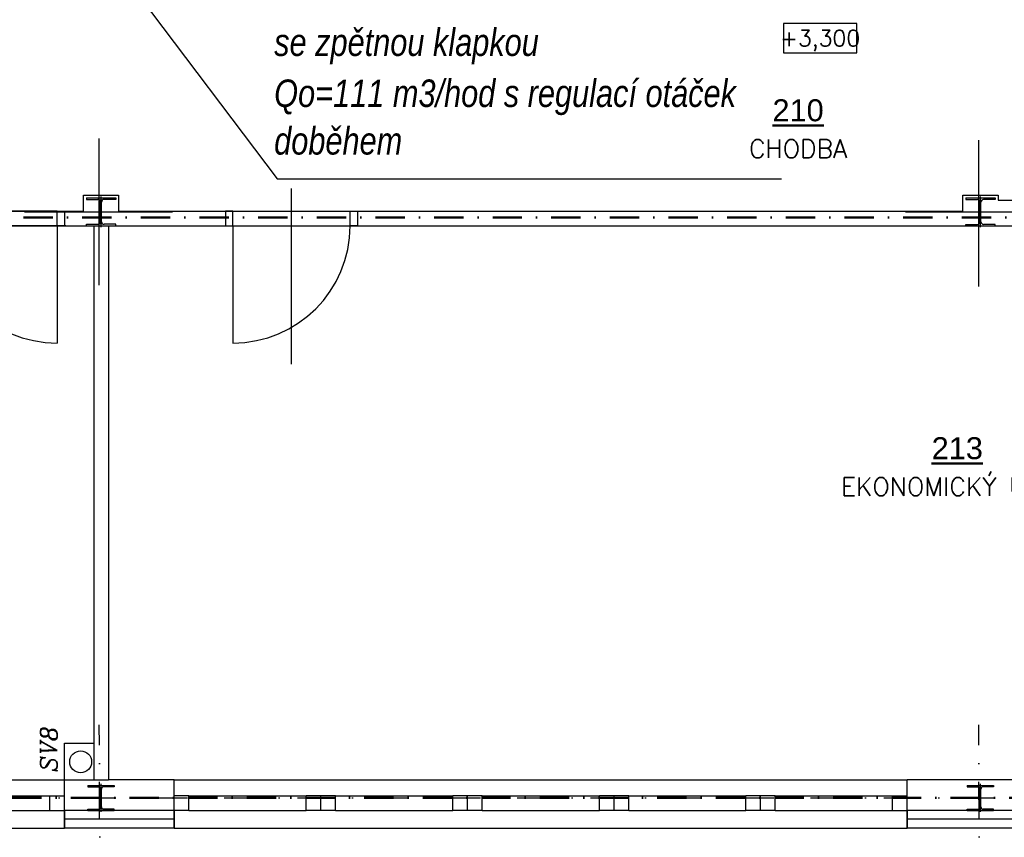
# Model space of a CAD drawing. Header units: millimetres. Extents: x 6435372 to 7248404, y 1559872 to 1886246.
# Tile 196 of 208: x 7108872 to 7115590, y 1711249 to 1716830. Entities that reach past the tile are written whole.
import ezdxf
from ezdxf.enums import TextEntityAlignment as Align

# ---------------------------------------------------------------- set-up
doc = ezdxf.new("R2010")
doc.units = ezdxf.units.MM
doc.linetypes.add('DASHDOT', pattern=[1, 0.5, -0.25, 0, -0.25])
doc.linetypes.add('ČERCHOVANÁ', pattern=[1, 0.5, -0.25, 0, -0.25])
for name, color, linetype, lineweight in [('CKPOPISM', 8, 'Continuous', 50), ('CKPOPISM_POPIS', 8, 'Continuous', 25), ('požární úseky', 21, 'ČERCHOVANÁ', 50)]:
    doc.layers.add(name, color=color, linetype=linetype, lineweight=lineweight)
doc.layers.add('matrice DPS', color=122, linetype='Continuous')
doc.layers.add('VZT_POPIS', color=7, linetype='Continuous')
doc.styles.add('ARIAL', font='arial.ttf')
doc.styles.add('INDRA', font='ariali.ttf')
doc.styles.add('KURZIVA', font='italic__.ttf')
doc.styles.get("Standard").update_dxf_attribs({"font": 'romans.shx'})
doc.linetypes.add('IZOLACE_POLYSTYREN_EXPANDOVANY', pattern='A,1,[224,CADKON.SHX,S=0.01,R=0,X=-0.5,Y=-1.74],-2', length=3)

# ---------------------------------------------------------------- blocks, each defined once
blk = doc.blocks.new('CK_S_EXT_HEAHEA180')
for p, q in [((-90, 85.5), (90, 85.5)), ((-90, 85.5), (-90, 76)), ((-90, 76), (-18, 76)), ((90, 76), (18, 76)), ((90, 85.5), (90, 76)), ((-3, -61), (-3, 61)), ((3, -61), (3, 61)), ((-90, -85.5), (-90, -76)), ((-90, -76), (-18, -76)), ((-90, -85.5), (90, -85.5)), ((90, -76), (18, -76)), ((90, -85.5), (90, -76))]:
    blk.add_line(p, q)
for centre, start, end in [((-18, 61), 0, 90), ((18, 61), 90, 180), ((-18, -61), 270, 0), ((18, -61), 180, 270)]:
    blk.add_arc(centre, 15, start, end)
blk = doc.blocks.new('CK_S_EXT_HEAHEA200')
for p, q in [((-100, 95), (100, 95)), ((-100, 95), (-100, 85)), ((-100, 85), (-21.25, 85)), ((100, 85), (21.25, 85)), ((100, 95), (100, 85)), ((-3.25, -67), (-3.25, 67)), ((3.25, -67), (3.25, 67)), ((-100, -95), (-100, -85)), ((-100, -85), (-21.25, -85)), ((-100, -95), (100, -95)), ((100, -85), (21.25, -85)), ((100, -95), (100, -85))]:
    blk.add_line(p, q)
for centre, start, end in [((-21.25, 67), 0, 90), ((21.25, 67), 90, 180), ((-21.25, -67), 270, 0), ((21.25, -67), 180, 270)]:
    blk.add_arc(centre, 18, start, end)
blk = doc.blocks.new('CKBL2010716103008', base_point=(98043, 13173))
blk = doc.blocks.new('CKBL2010716103034', base_point=(95404, 10634))
blk = doc.blocks.new('*U1023')
at = {"color": 0, "linetype": 'ByBlock', "lineweight": -2}
blk.add_lwpolyline([(-5, -2), (5, -2), (5, 2), (-5, 2), (-5, -2)], dxfattribs=at)

msp = doc.modelspace()

# ---------------------------------------------------------------- linework, layer by layer
at = {"layer": 'matrice DPS', "ltscale": 500}
for p, q in [((7109414.8, 1715018), (7109414.8, 1716018)), ((7115414.8, 1715007.7), (7115414.8, 1716007.7)), ((7110726.8, 1714478), (7110726.8, 1715678)), ((7109306.8, 1715523), (7109306.8, 1715633)), ((7109306.8, 1715633), (7109546.8, 1715633)), ((7109426.8, 1715413), (7109426.8, 1715623)), ((7109546.8, 1715633), (7109546.8, 1715523)), ((7115306.8, 1715523), (7115306.8, 1715632.7)), ((7115306.8, 1715632.7), (7115546.8, 1715632.7)), ((7115426.8, 1715413), (7115426.8, 1715623)), ((7115546.8, 1715632.7), (7115546.8, 1715598)), ((7115426.8, 1715598), (7115426.8, 1715523)), ((7115546.8, 1715598), (7117446.8, 1715598)), ((7108276.8, 1715523), (7109176.8, 1715523)), ((7109126.8, 1715523), (7108326.8, 1715523)), ((7108904.8, 1715518), (7109914.8, 1715518)), ((7109126.8, 1715423), (7109126.8, 1715523)), ((7109126.8, 1715523), (7109176.8, 1715523)), ((7109176.8, 1715523), (7109176.8, 1715423)), ((7109176.8, 1715523), (7109176.8, 1715423)), ((7109176.8, 1715523), (7109306.8, 1715523)), ((7109316.8, 1715518), (7109536.8, 1715518)), ((7109546.8, 1715523), (7110276.8, 1715523)), ((7110276.8, 1715523), (7110276.8, 1715423)), ((7110276.8, 1715523), (7111176.8, 1715523)), ((7110326.8, 1715523), (7110276.8, 1715523)), ((7110276.8, 1715523), (7110276.8, 1715423)), ((7110326.8, 1715523), (7111126.8, 1715523)), ((7110326.8, 1715423), (7110326.8, 1715523)), ((7111126.8, 1715423), (7111126.8, 1715523)), ((7111126.8, 1715523), (7111176.8, 1715523)), ((7111176.8, 1715523), (7111176.8, 1715423)), ((7111176.8, 1715523), (7112206.8, 1715523)), ((7111176.8, 1715523), (7111176.8, 1715423)), ((7112106.8, 1715523), (7112206.8, 1715523)), ((7112206.8, 1715523), (7115306.8, 1715523)), ((7114914.8, 1715518), (7115914.8, 1715518)), ((7115316.8, 1715518), (7115536.8, 1715518)), ((7108276.8, 1715423), (7109176.8, 1715423)), ((7109186.8, 1715423), (7108286.8, 1715423)), ((7109126.8, 1715423), (7108326.8, 1715423)), ((7109176.8, 1715423), (7109126.8, 1715423)), ((7109126.8, 1715423), (7109126.8, 1714623)), ((7109176.8, 1715423), (7109376.8, 1715423)), ((7109376.8, 1715423), (7109376.8, 1711892.5)), ((7109476.8, 1715423), (7110276.8, 1715423)), ((7109476.8, 1715423), (7109476.8, 1711642.5)), ((7110276.8, 1715423), (7111176.8, 1715423)), ((7110276.8, 1715423), (7110326.8, 1715423)), ((7110286.8, 1715423), (7111186.8, 1715423)), ((7110326.8, 1715423), (7111126.8, 1715423)), ((7110326.8, 1715423), (7110326.8, 1714623)), ((7111176.8, 1715423), (7111126.8, 1715423)), ((7111176.8, 1715423), (7117546.8, 1715423)), ((7109176.8, 1711642.5), (7109176.8, 1711892.5)), ((7109176.8, 1711892.5), (7109376.8, 1711892.5)), ((7109376.8, 1711892.5), (7109376.8, 1711642.5)), ((7105176.8, 1711642.5), (7109176.8, 1711642.5)), ((7109176.8, 1711312.5), (7109176.8, 1711642.5)), ((7109176.8, 1711642.5), (7109376.8, 1711642.5)), ((7109376.8, 1711642.5), (7109476.8, 1711642.5)), ((7109926.8, 1711642.5), (7109476.8, 1711642.5)), ((7109926.8, 1711642.5), (7114926.8, 1711642.5)), ((7109926.8, 1711312.5), (7109926.8, 1711642.5)), ((7115926.8, 1711642.5), (7114926.8, 1711642.5)), ((7114926.8, 1711312.5), (7114926.8, 1711642.5)), ((7115546.8, 1711642.5), (7115446.8, 1711642.5)), ((7109426.8, 1711422.5), (7109426.8, 1711613.5)), ((7115426.8, 1711422.5), (7115426.8, 1711613.5)), ((7108276.8, 1711532.5), (7109076.8, 1711532.5)), ((7109076.8, 1711532.5), (7109176.8, 1711532.5)), ((7109076.8, 1711432.5), (7109076.8, 1711532.5)), ((7109176.8, 1711432.5), (7109176.8, 1711532.5)), ((7109326.8, 1711518), (7109526.8, 1711518)), ((7110026.8, 1711532.5), (7109926.8, 1711532.5)), ((7109926.8, 1711432.5), (7109926.8, 1711532.5)), ((7110026.8, 1711532.5), (7110826.8, 1711532.5)), ((7110026.8, 1711432.5), (7110026.8, 1711532.5)), ((7110926.8, 1711532.5), (7110826.8, 1711532.5)), ((7110826.8, 1711432.5), (7110826.8, 1711532.5)), ((7110926.8, 1711432.5), (7110926.8, 1711532.5)), ((7111026.8, 1711532.5), (7110926.8, 1711532.5)), ((7111026.8, 1711532.5), (7111826.8, 1711532.5)), ((7111026.8, 1711432.5), (7111026.8, 1711532.5)), ((7111926.8, 1711532.5), (7111826.8, 1711532.5)), ((7111826.8, 1711432.5), (7111826.8, 1711532.5)), ((7111926.8, 1711432.5), (7111926.8, 1711532.5)), ((7112026.8, 1711532.5), (7111926.8, 1711532.5)), ((7112026.8, 1711532.5), (7112826.8, 1711532.5)), ((7112026.8, 1711432.5), (7112026.8, 1711532.5)), ((7112926.8, 1711532.5), (7112826.8, 1711532.5)), ((7112826.8, 1711432.5), (7112826.8, 1711532.5)), ((7112926.8, 1711432.5), (7112926.8, 1711532.5)), ((7113026.8, 1711532.5), (7112926.8, 1711532.5)), ((7113026.8, 1711532.5), (7113826.8, 1711532.5)), ((7113026.8, 1711432.5), (7113026.8, 1711532.5)), ((7113926.8, 1711532.5), (7113826.8, 1711532.5)), ((7113826.8, 1711432.5), (7113826.8, 1711532.5)), ((7113926.8, 1711432.5), (7113926.8, 1711532.5)), ((7114026.8, 1711532.5), (7113926.8, 1711532.5)), ((7114026.8, 1711532.5), (7114826.8, 1711532.5)), ((7114026.8, 1711432.5), (7114026.8, 1711532.5)), ((7114826.8, 1711432.5), (7114826.8, 1711532.5)), ((7114826.8, 1711532.5), (7114926.8, 1711532.5)), ((7114926.8, 1711432.5), (7114926.8, 1711532.5)), ((7115326.8, 1711518), (7115526.8, 1711518)), ((7108276.8, 1711432.5), (7109076.8, 1711432.5)), ((7109076.8, 1711432.5), (7109176.8, 1711432.5)), ((7109926.8, 1711432.5), (7109176.8, 1711432.5)), ((7109176.8, 1711432.5), (7109176.8, 1711312.5)), ((7110026.8, 1711432.5), (7109926.8, 1711432.5)), ((7109926.8, 1711432.5), (7109926.8, 1711312.5)), ((7110026.8, 1711432.5), (7110826.8, 1711432.5)), ((7110926.8, 1711432.5), (7110826.8, 1711432.5)), ((7111026.8, 1711432.5), (7110926.8, 1711432.5)), ((7111026.8, 1711432.5), (7111826.8, 1711432.5)), ((7111926.8, 1711432.5), (7111826.8, 1711432.5)), ((7112026.8, 1711432.5), (7111926.8, 1711432.5)), ((7112026.8, 1711432.5), (7112826.8, 1711432.5)), ((7112926.8, 1711432.5), (7112826.8, 1711432.5)), ((7113026.8, 1711432.5), (7112926.8, 1711432.5)), ((7113026.8, 1711432.5), (7113826.8, 1711432.5)), ((7113926.8, 1711432.5), (7113826.8, 1711432.5)), ((7114026.8, 1711432.5), (7113926.8, 1711432.5)), ((7114026.8, 1711432.5), (7114826.8, 1711432.5)), ((7114826.8, 1711432.5), (7114926.8, 1711432.5)), ((7115926.8, 1711432.5), (7114926.8, 1711432.5)), ((7114926.8, 1711432.5), (7114926.8, 1711312.5)), ((7105176.8, 1711312.5), (7109176.8, 1711312.5)), ((7109926.8, 1711312.5), (7109176.8, 1711312.5)), ((7109926.8, 1711312.5), (7114926.8, 1711312.5)), ((7115926.8, 1711312.5), (7114926.8, 1711312.5))]:
    msp.add_line(p, q, dxfattribs=at)
at = {"layer": 'matrice DPS', "linetype": 'Continuous', "ltscale": 500}
msp.add_line((7109376.8, 1715423), (7109476.8, 1715423), dxfattribs=at)
at = {"layer": 'matrice DPS', "linetype": 'DASHDOT', "ltscale": 500}
for p, q in [((7109427, 1708878.1), (7109414.8, 1712018)), ((7115427, 1708878.1), (7115414.8, 1712018)), ((7100764.5, 1711518), (7122426.8, 1711518))]:
    msp.add_line(p, q, dxfattribs=at)
at = {"layer": 'matrice DPS', "linetype": 'IZOLACE_POLYSTYREN_EXPANDOVANY', "ltscale": 500}
for points in [[(7109926.8, 1711372.5), (7109176.8, 1711372.5)], [(7115926.8, 1711372.5), (7114926.8, 1711372.5)]]:
    msp.add_lwpolyline(points, dxfattribs=at)
at = {"layer": 'matrice DPS', "ltscale": 500}
msp.add_circle((7109287.9, 1711764.6), 75, dxfattribs=at)
for centre, start, end in [((7109126.8, 1715423), 180, 270), ((7110326.8, 1715423), 270, 0)]:
    msp.add_arc(centre, 800, start, end, dxfattribs=at)
at = {"layer": 'požární úseky', "ltscale": 400}
for p, q in [((7108097.9, 1715479.4), (7117484.4, 1715479.4)), ((7121423.8, 1711518), (7104926.8, 1711518))]:
    msp.add_line(p, q, dxfattribs=at)
at = {"layer": 'VZT_POPIS', "ltscale": 400}
msp.add_line((7109351.7, 1717436), (7110629.1, 1715742.7), dxfattribs=at)
at = {"layer": 'VZT_POPIS'}
msp.add_line((7110629.1, 1715742.7), (7114070.4, 1715742.7), dxfattribs=at)

# ---------------------------------------------------------------- block references
at = {"layer": 'matrice DPS', "ltscale": 500}
ref = msp.add_blockref('*U1023', (7114332.8, 1716703.3), dxfattribs=dict(at, xscale=50, yscale=50, zscale=50))
ref.add_attrib('Výška', '+3,300', dxfattribs={"layer": '0', "color": 0, "linetype": 'ByBlock', "lineweight": -2, "height": 110}).set_placement((7114332.8, 1716703.3), align=Align.MIDDLE_CENTER)
ref = msp.add_blockref('CKBL2010716103008', (7114182.6, 1715886.4), dxfattribs=dict(at, xscale=0.5, yscale=0.5, zscale=0.5))
ref.add_attrib('JMENO', 'CHODBA', dxfattribs={"layer": 'CKPOPISM_POPIS', "height": 125}).set_placement((7114182.6, 1715886.4), align=Align.CENTER)
ref.add_attrib('CISLO', '%%U210', dxfattribs={"layer": 'CKPOPISM', "height": 150, "style": 'ARIAL'}).set_placement((7114182.6, 1716136.4), align=Align.CENTER)
for name, p in [('CK_S_EXT_HEAHEA200', (7109426.8, 1715518)), ('CK_S_EXT_HEAHEA200', (7115426.8, 1715517.7)), ('CK_S_EXT_HEAHEA180', (7109426.8, 1711518)), ('CK_S_EXT_HEAHEA180', (7115426.8, 1711518))]:
    msp.add_blockref(name, p, dxfattribs=at)
ref = msp.add_blockref('CKBL2010716103034', (7115268.7, 1713580.1), dxfattribs=dict(at, xscale=0.5, yscale=0.5, zscale=0.5))
ref.add_attrib('JMENO', 'EKONOMICKÝ ÚSEK', dxfattribs={"layer": 'CKPOPISM_POPIS', "height": 125}).set_placement((7115268.7, 1713580.1), align=Align.CENTER)
ref.add_attrib('CISLO', '%%U213', dxfattribs={"layer": 'CKPOPISM', "height": 150, "style": 'ARIAL'}).set_placement((7115268.7, 1713830.1), align=Align.CENTER)

# ---------------------------------------------------------------- texts
at = {"layer": 'matrice DPS', "ltscale": 500, "style": 'KURZIVA'}
msp.add_text('SV8', height=115, rotation=90, dxfattribs=at).set_placement((7109127.9, 1711693.7))
at = {"layer": 'VZT_POPIS', "linetype": 'Continuous', "style": 'INDRA', "width": 0.8}
for s, p in [('se zpětnou klapkou', (7110608.3, 1716582.1)), ('Qo=111 m3/hod s regulací otáček', (7110608.3, 1716233.9)), ('doběhem ', (7110608.3, 1715909.2))]:
    msp.add_text(s, height=187.5, dxfattribs=at).set_placement(p)

doc.saveas('drawing.dxf')
